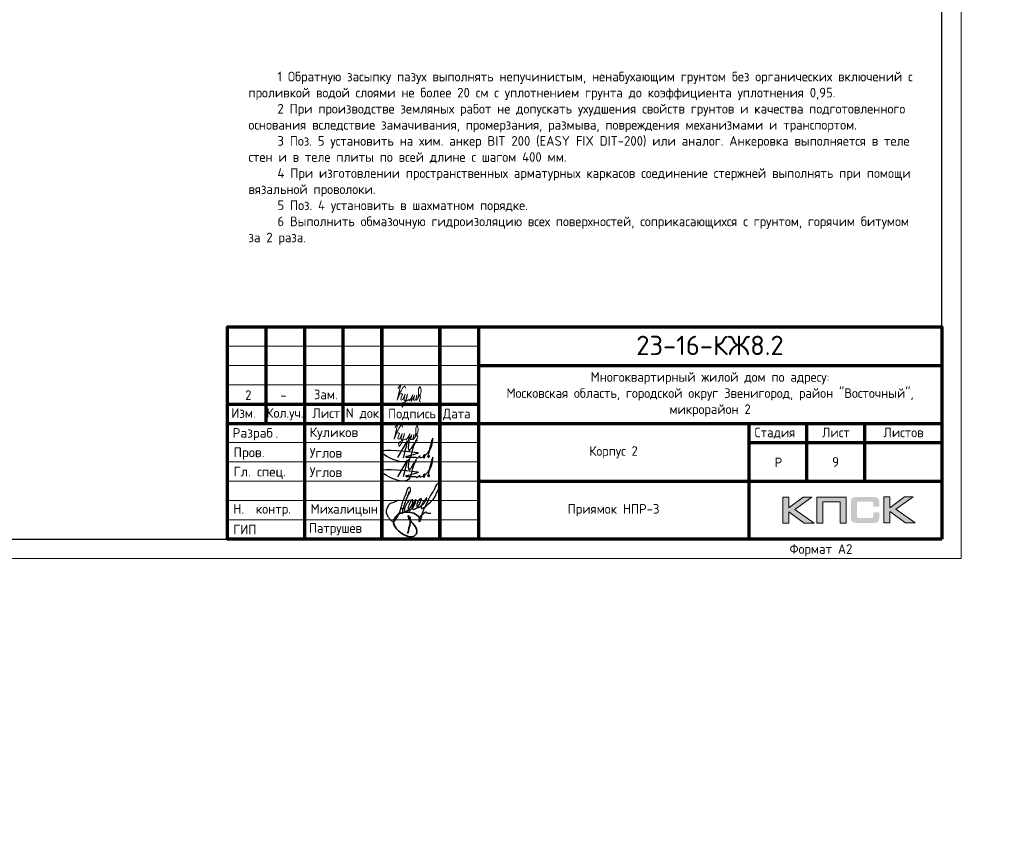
# Model space of a CAD drawing. Header units: millimetres. Extents: x 130535 to 3472113, y -231620 to 121434.
# Tile 128 of 133: x 778330 to 803833, y -14727 to 6165. Entities that reach past the tile are written whole.
import ezdxf
from ezdxf import colors
from ezdxf.entities.mleader import LeaderData, LeaderLine
from ezdxf.enums import TextEntityAlignment as Align
from ezdxf.math import Vec2, Vec3

# ---------------------------------------------------------------- set-up
doc = ezdxf.new("R2010")
doc.units = ezdxf.units.MM
for name, color, linetype, lineweight in [('0.15', 252, 'Continuous', 15), ('Standard', 7, 'Continuous', 25), ('АС-Таблицы', 7, 'Continuous', 20), ('Выноски', 20, 'Continuous', 20), ('РАЗМЕРЫ', 1, 'Continuous', 9), ('Рамка', 7, 'Continuous', 70), ('Символы 0.20', 1, 'Continuous', 20), ('Текст', 7, 'Continuous', 25), ('Текст 0.25', 82, 'Continuous', 25), ('ТОНКИЕ', 7, 'Continuous', 9)]:
    doc.layers.add(name, color=color, linetype=linetype, lineweight=lineweight)
doc.layers.add('ТОЛСТЫЕ_ОСНОВНЫЕ', color=6, linetype='Continuous')
doc.styles.add('GOST-2.304_Type-B', font='GOST_Common.ttf')
doc.styles.add('style1', font='GOST_Common.ttf', dxfattribs={"height": 500})
doc.styles.add('ГОСТ', font='isocpeur.TTF')

# ---------------------------------------------------------------- blocks, each defined once
blk = doc.blocks.new('СЛОЖНЫЙ_ОБЪЕКТ_0')
at = {"layer": 'Standard', "color": 7, "linetype": 'Continuous', "lineweight": 25}
for points, start_tangent, end_tangent in [([(-5.888, 1.589), (-5.939, 1.691), (-5.972, 1.691), (-6.022, 1.617), (-6.064, 1.496), (-6.076, 1.414), (-6.076, 1.373), (-6.09, 1.219), (-6.071, 1.071), (-6.041, 1.003), (-6.009, 0.988), (-5.985, 1.012), (-5.95, 1.047), (-5.922, 1.075), (-5.915, 1.097), (-5.843, 1.207), (-5.798, 1.324), (-5.779, 1.438), (-5.77, 1.604), (-5.809, 1.746), (-5.833, 1.77), (-5.864, 1.752), (-5.885, 1.721), (-5.913, 1.566), (-5.919, 1.492), (-5.925, 1.334), (-5.906, 1.223), (-5.871, 1.161), (-5.807, 1.124), (-5.751, 1.203), (-5.713, 1.262), (-5.692, 1.316), (-5.66, 1.414), (-5.641, 1.525), (-5.625, 1.661), (-5.641, 1.808), (-5.657, 1.824), (-5.667, 1.824), (-5.695, 1.763), (-5.714, 1.672), (-5.725, 1.541), (-5.722, 1.421), (-5.665, 1.291), (-5.617, 1.276), (-5.55, 1.31), (-5.459, 1.426), (-5.4, 1.599), (-5.374, 1.864), (-5.388, 1.981), (-5.406, 1.999), (-5.432, 1.973), (-5.463, 1.934), (-5.509, 1.789), (-5.527, 1.661), (-5.508, 1.54), (-5.457, 1.473), (-5.411, 1.463), (-5.347, 1.501), (-5.271, 1.621), (-5.193, 1.738), (-5.143, 1.879), (-5.113, 2.032), (-5.113, 2.111), (-5.121, 2.138), (-5.14, 2.12), (-5.169, 2.039), (-5.206, 1.924), (-5.241, 1.787), (-5.254, 1.679), (-5.254, 1.582), (-5.237, 1.516), (-5.219, 1.498), (-5.191, 1.482), (-5.154, 1.519), (-5.086, 1.578), (-4.953, 1.776), (-4.759, 2.173), (-4.667, 2.981), (-4.667, 3.227), (-4.687, 3.262), (-4.715, 3.262), (-4.742, 3.235), (-4.777, 3.18), (-4.872, 2.956), (-4.891, 2.749), (-4.921, 2.579), (-4.956, 2.444), (-5.001, 2.097), (-5.045, 1.672), (-5.064, 1.441), (-5.075, 1.334), (-5.055, 1.102), (-5.04, 0.878), (-5.04, 0.777), (-5.052, 0.744), (-5.068, 0.75), (-5.077, 0.776), (-5.092, 0.804), (-5.084, 1.076), (-4.938, 1.346), (-4.909, 1.375), (-4.851, 1.355), (-4.78, 1.355), (-4.616, 1.413)], (-0.169301, 0.985564), (0.921845, 0.387559)), ([(-6.577, 1.472), (-6.789, 1.26), (-6.973, 1.076), (-7.024, 0.851), (-7.024, 0.746), (-6.996, 0.632), (-6.845, 0.434), (-6.702, 0.33), (-6.548, 0.258), (-6.432, 0.258), (-6.35, 0.355), (-6.314, 0.52), (-6.284, 0.767), (-6.284, 1.007), (-6.298, 1.279), (-6.31, 1.543), (-6.302, 2.038), (-6.285, 2.303), (-6.246, 2.371), (-6.174, 2.3), (-6.144, 2.003), (-6.194, 1.851)], (-0.677851, -0.735199), (-0.339746, -0.940517)), ([(-6.181, 2.142), (-6.172, 1.967), (-6.172, 1.841), (-6.18, 1.7), (-6.18, 1.412), (-6.17, 1.216), (-6.17, 1.117), (-6.148, 0.957), (-6.119, 0.827)], (0.06248, -0.998046), (0.223108, -0.974794)), ([(-6.329, 1.089), (-6.3, 1.083), (-6.267, 1.081), (-6.233, 1.097), (-6.195, 1.113), (-6.161, 1.123), (-6.143, 1.143), (-6.118, 1.168)], (0.983291, -0.18204), (0.7365, 0.676437))]:
    blk.add_spline(points, degree=3, dxfattribs=dict(at, start_tangent=start_tangent, end_tangent=end_tangent))
blk = doc.blocks.new('Роспись')
at = {"layer": 'Текст', "color": 4}
blk.add_lwpolyline([(4.18, 0.67), (6.68, 5.03), (5.62, 0.66)], dxfattribs=at)
for points in [[(7.11, 5.14), (7.17, 2.59), (9.02, 5.2), (8.57, 4.35), (6.55, -0.29), (0.19, 1.88), (9.09, 2.02)], [(11.23, 1.12), (12.72, 3.08), (13.28, 5.66), (11.96, 0.97)], [(9.09, 2.02), (9.4, 1.96), (6.15, 0.84), (8.42, 0.77), (8.9, 0.77)], [(8.9, 0.77), (8.97, 0.64), (9.94, 1.16)], [(9.94, 1.16), (9.82, 0.79), (10.85, 0.93)], [(10.85, 0.93), (11.13, 1.44), (11.23, 1.11), (10.92, 0.57), (10.85, 0.93)], [(11.23, 1.12), (11.03, 1.05), (10.98, 1.33), (11.05, 1.41)], [(11.96, 0.97), (12.16, 0.71), (12.34, 1.19), (12.03, 1.14), (11.96, 0.97)]]:
    blk.add_spline(points, degree=3, dxfattribs=at)
blk = doc.blocks.new('11')
at = {"layer": 'Выноски'}
for p, q in [((48016, 66806), (48038, 66823)), ((48038, 66823), (48060, 66786)), ((47885, 66608), (47944, 66700)), ((47944, 66700), (47962, 66737)), ((47962, 66737), (47989, 66781)), ((47989, 66781), (48016, 66806)), ((48060, 66786), (48058, 66769))]:
    blk.add_line(p, q, dxfattribs=at)
blk.add_lwpolyline([(47863, 66761), (47937, 66865), (47843, 66458), (47885, 66564), (47905, 66616), (47954, 66628), (47979, 66606), (47957, 66539), (47937, 66487), (47947, 66458), (47991, 66470), (48051, 66611), (48041, 66569), (48023, 66505), (48023, 66448), (48065, 66448), (48090, 66529), (48110, 66608), (48043, 66369), (47972, 66275), (47954, 66344), (47991, 66389), (48078, 66431), (48142, 66470), (48154, 66441), (48204, 66512), (48246, 66606), (48209, 66455), (48204, 66418), (48295, 66574), (48265, 66463), (48265, 66455), (48312, 66453), (48342, 66529), (48347, 66584), (48337, 66465), (48349, 66453), (48401, 66569), (48443, 66616), (48461, 66678), (48466, 66727), (48436, 66811), (48399, 66754), (48399, 66618), (48389, 66549), (48374, 66507), (48416, 66564), (48441, 66576), (48451, 66524), (48433, 66482), (48419, 66453), (48424, 66428), (48458, 66421)], dxfattribs=at)
blk = doc.blocks.new('A$Cd09756da')
h = blk.add_hatch(color=0)
h.paths.add_polyline_path([(-3363, 1089), (-3590, 1089), (-3962, 809), (-3962, 1089), (-4120, 1089), (-4120, 417), (-3962, 417), (-3962, 712), (-3560, 417), (-3308, 417), (-3809, 772)])
h.paths.add_polyline_path([(-3080, 963), (-2635, 963), (-2635, 417), (-2478, 417), (-2478, 1089), (-2645, 1089), (-3236, 1089), (-3236, 930), (-3236, 417), (-3080, 417)])
h.paths.add_polyline_path([(-1340, 1093), (-1498, 1093), (-1498, 420), (-1340, 420), (-1340, 716), (-938, 420), (-686, 420), (-1187, 776), (-741, 1093), (-968, 1093), (-1340, 813)])
at = {"true_color": 0x5f007f}
blk.add_hatch(color=206, dxfattribs=at).paths.add_polyline_path([(-1629, 1018), (-1631, 1026), (-1634, 1032), (-1638, 1038), (-1641, 1044), (-1644, 1049), (-1649, 1054), (-1653, 1059), (-1657, 1063), (-1662, 1066), (-1668, 1071), (-1674, 1074), (-1681, 1077), (-1688, 1079), (-1696, 1082), (-1703, 1084), (-1721, 1088), (-1741, 1091), (-1762, 1092), (-1786, 1093), (-2187, 1093), (-2210, 1092), (-2231, 1091), (-2251, 1088), (-2268, 1084), (-2276, 1082), (-2284, 1079), (-2291, 1077), (-2297, 1073), (-2303, 1071), (-2310, 1066), (-2315, 1063), (-2319, 1059), (-2323, 1054), (-2327, 1049), (-2331, 1044), (-2335, 1038), (-2337, 1032), (-2340, 1025), (-2343, 1018), (-2345, 1010), (-2348, 994), (-2351, 976), (-2353, 956), (-2353, 934), (-2353, 580), (-2353, 557), (-2351, 537), (-2348, 519), (-2345, 502), (-2343, 495), (-2340, 488), (-2337, 481), (-2335, 474), (-2331, 469), (-2327, 463), (-2323, 459), (-2319, 454), (-2315, 450), (-2309, 446), (-2303, 443), (-2297, 439), (-2291, 436), (-2283, 434), (-2276, 431), (-2268, 429), (-2251, 425), (-2231, 423), (-2209, 421), (-2187, 420), (-1786, 420), (-1762, 421), (-1741, 422), (-1721, 425), (-1704, 428), (-1696, 431), (-1688, 433), (-1681, 436), (-1674, 439), (-1668, 442), (-1662, 446), (-1657, 450), (-1653, 454), (-1649, 458), (-1644, 463), (-1641, 468), (-1638, 474), (-1634, 481), (-1631, 487), (-1629, 495), (-1626, 502), (-1623, 519), (-1620, 537), (-1619, 557), (-1618, 580), (-1618, 691), (-1775, 691), (-1775, 600), (-1775, 594), (-1776, 588), (-1777, 582), (-1779, 577), (-1781, 572), (-1783, 568), (-1786, 564), (-1789, 560), (-1792, 557), (-1797, 554), (-1801, 552), (-1806, 550), (-1811, 548), (-1817, 548), (-1824, 547), (-1830, 546), (-2153, 546), (-2159, 547), (-2164, 548), (-2168, 550), (-2172, 552), (-2176, 555), (-2180, 557), (-2183, 561), (-2186, 565), (-2189, 569), (-2191, 573), (-2193, 578), (-2194, 583), (-2196, 593), (-2197, 602), (-2197, 925), (-2197, 931), (-2196, 936), (-2195, 941), (-2193, 946), (-2192, 950), (-2190, 954), (-2187, 957), (-2185, 961), (-2181, 963), (-2178, 966), (-2173, 968), (-2169, 970), (-2164, 971), (-2160, 972), (-2154, 972), (-2149, 972), (-1830, 972), (-1824, 972), (-1817, 972), (-1812, 970), (-1807, 969), (-1802, 967), (-1797, 965), (-1793, 961), (-1790, 958), (-1786, 954), (-1783, 950), (-1781, 946), (-1779, 941), (-1777, 936), (-1776, 931), (-1775, 925), (-1775, 918), (-1775, 844), (-1618, 844), (-1618, 934), (-1619, 956), (-1620, 976), (-1623, 994), (-1627, 1010)])
at = {"color": 0, "lineweight": 0}
for points in [[(-4120, 417), (-4120, 1089), (-3962, 1089), (-3962, 809), (-3590, 1089), (-3363, 1089), (-3809, 772), (-3308, 417), (-3560, 417), (-3962, 712), (-3962, 417), (-4120, 417)], [(-3080, 417), (-3080, 963), (-2635, 963), (-2635, 417), (-2478, 417), (-2478, 1089), (-2645, 1089), (-3236, 1089), (-3236, 930), (-3236, 417), (-3080, 417)], [(-1498, 420), (-1498, 1093), (-1340, 1093), (-1340, 813), (-968, 1093), (-741, 1093), (-1187, 776), (-686, 420), (-938, 420), (-1340, 716), (-1340, 420), (-1498, 420)]]:
    blk.add_lwpolyline(points, close=True, dxfattribs=at)
at = {"lineweight": 35}
blk.add_lwpolyline([(-13508, 523), (-13547, 578), (-13600, 632), (-13677, 670), (-13759, 693), (-13818, 702), (-13912, 702), (-14016, 676), (-14099, 633), (-14147, 575), (-14180, 499), (-14196, 424), (-14178, 345), (-14125, 271), (-14070, 216), (-14013, 165), (-13943, 121), (-13865, 83), (-13793, 64), (-13740, 64), (-13666, 78), (-13601, 136), (-13593, 202), (-13604, 266), (-13651, 344), (-13699, 405), (-13737, 443), (-13779, 503), (-13800, 532), (-13813, 569), (-13820, 591), (-13820, 601), (-13802, 592), (-13787, 577), (-13771, 554), (-13766, 528), (-13766, 443), (-13775, 355), (-13799, 285), (-13814, 219), (-13841, 149)], dxfattribs=at)
at = {"layer": 'Рамка'}
for p, q in [((-17500, 3000), (-17500, 5500)), ((-16500, 0), (-16500, 5500)), ((-15500, 3000), (-15500, 5500)), ((-14500, 0), (-14500, 5500)), ((-14500, 5500), (-14500, 0)), ((-13000, 5500), (-13000, 0)), ((-13000, 0), (-13000, 5500)), ((-12000, 5500), (-12000, 0)), ((-12000, 4500), (0, 4500)), ((-18500, 3500), (-12000, 3500)), ((-18500, 3000), (0, 3000)), ((-5000, 3000), (-5000, 0)), ((-3500, 3000), (-3500, 1500)), ((-2000, 3000), (-2000, 1500)), ((-5000, 2500), (0, 2500)), ((-5000, 2500), (0, 2500)), ((-12000, 1500), (0, 1500))]:
    blk.add_line(p, q, dxfattribs=at)
at = {"layer": 'Рамка', "lineweight": 15}
for p, q in [((-18500, 5000), (-12000, 5000)), ((-18500, 4500), (-12000, 4500)), ((-18500, 4000), (-12000, 4000)), ((-18500, 2500), (-12000, 2500)), ((-18500, 2000), (-12000, 2000)), ((-18500, 1500), (-12000, 1500)), ((-18500, 1000), (-12000, 1000)), ((-18500, 500), (-12000, 500))]:
    blk.add_line(p, q, dxfattribs=at)
at = {"layer": 'Рамка'}
blk.add_lwpolyline([(0, 0), (-18500, 0), (-18500, 5500), (0, 5500)], close=True, dxfattribs=at)
at = {"color": 18, "true_color": 0x000000, "xscale": 100, "yscale": 100, "zscale": 100}
for p in [(-14508, 2045), (-14508, 1545)]:
    blk.add_blockref('Роспись', p, dxfattribs=at)
at = {"layer": '0.15', "xscale": 462, "yscale": 462, "zscale": 462, "rotation": 339.9822667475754}
blk.add_blockref('СЛОЖНЫЙ_ОБЪЕКТ_0', (-11452, -669), dxfattribs=at)
at = {"layer": 'Выноски'}
blk.add_blockref('11', (-62024, -63871), dxfattribs=at)
at = {"color": 7, "style": 'ГОСТ'}
for s, p in [('Разраб', (-18371, 2627)), ('.', (-17258, 2627))]:
    blk.add_text(s, height=250, dxfattribs=at).set_placement(p)
at = {"layer": 'РАЗМЕРЫ', "color": 7, "char_height": 250, "attachment_point": 4, "style": 'ГОСТ'}
for s, insert in [('{\\C256;Куликов}', (-16371, 2734)), ('Пров.', (-18346, 2215)), ('Углов', (-16371, 2234)), ('Гл. спец.', (-18346, 1715)), ('Углов', (-16371, 1734))]:
    blk.add_mtext_dynamic_manual_height_columns(s, width=2000, gutter_width=1250, heights=[0], dxfattribs=dict(at, insert=insert))
at = {"layer": 'РАЗМЕРЫ', "color": 7, "linetype": 'Continuous', "char_height": 250, "width": 2000, "attachment_point": 4, "style": 'GOST-2.304_Type-B'}
for s, insert in [(' Н.  контр.', (-18500, 750)), (' Михалицын', (-16500, 750)), (' ГИП', (-18500, 250)), ('Патрушев', (-16394, 255))]:
    blk.add_mtext(s, dxfattribs=dict(at, insert=insert))
at = {"layer": 'Текст', "color": 7, "style": 'ГОСТ'}
blk.add_text('23-16-КЖ8.2', height=500, dxfattribs=at).set_placement((-6003, 5019), align=Align.MIDDLE_CENTER)
at = {"layer": 'Текст', "color": 7, "style": 'GOST-2.304_Type-B'}
for s, p in [('Изм.', (-18400, 3141)), ('Кол.уч.', (-17490, 3143)), ('Лист', (-16298, 3139)), ('N док.', (-15435, 3141)), ('Подпись', (-14340, 3127)), ('Дата', (-12920, 3127)), ('Стадия', (-4850, 2640)), ('Лист', (-3100, 2640)), ('Листов', (-1508, 2640)), ('Р', (-4328, 1863))]:
    blk.add_text(s, height=250, dxfattribs=at).set_placement(p)
at = {"layer": 'Текст', "color": 7, "linetype": 'Continuous', "lineweight": 0, "char_height": 250, "attachment_point": 5, "style": 'GOST-2.304_Type-B'}
for s, insert, width in [('Многоквартирный жилой дом по адресу:\\PМосковская область, городской округ Звенигород, район "Восточный", микрорайон 2', (-6000, 3750), 12000), ('Корпус 2', (-8500, 2250), 7000)]:
    blk.add_mtext(s, dxfattribs=dict(at, insert=insert, width=width))
blk = doc.blocks.new('*U5')
at = {"layer": 'ТОЛСТЫЕ_ОСНОВНЫЕ', "color": 6}
blk.add_lwpolyline([(20, 5), (589, 5), (589, 415), (20, 415)], close=True, dxfattribs=at)
at = {"layer": 'ТОНКИЕ'}
blk.add_lwpolyline([(0, 0), (594, 0), (594, 420), (0, 420)], close=True, dxfattribs=at)
at = {"layer": 'Текст', "style": 'style1'}
blk.add_text('Формат А2', height=2.5, dxfattribs=at).set_placement((549.57, 1.2))
blk = doc.blocks.new('*T494')
at = {"layer": 'АС-Таблицы', "color": 0, "linetype": 'ByBlock', "lineweight": -2, "transparency": 16777216}
for p, q in [((0, 0), (1500, 0)), ((0, -1000), (1500, -1000))]:
    blk.add_line(p, q, dxfattribs=at)
at = {"layer": 'АС-Таблицы', "color": 0, "linetype": 'ByBlock', "lineweight": 50, "transparency": 16777216}
for p, q in [((0, 0), (0, -1000)), ((1500, 0), (1500, -1000))]:
    blk.add_line(p, q, dxfattribs=at)
at = {"layer": 'АС-Таблицы', "color": 0, "transparency": 16777216, "insert": (750, -500), "char_height": 250, "width": 1000, "attachment_point": 5, "style": 'ГОСТ'}
blk.add_mtext('9', dxfattribs=at)
blk = doc.blocks.new('_None')

msp = doc.modelspace()

# ---------------------------------------------------------------- block references
at = {"xscale": 100, "yscale": 100, "zscale": 100}
msp.add_blockref('*U5', (743311.9, -7790.1), dxfattribs=at)
at = {"lineweight": 50, "ltscale": 100}
msp.add_blockref('A$Cd09756da', (802211.9, -7290.1), dxfattribs=at)
msp.add_blockref('*T494', (798711.9, -4790.1))
at = {"layer": 'Выноски'}
msp.add_blockref('11', (740264.7, -70146.6), dxfattribs=at)

# ---------------------------------------------------------------- texts
at = {"insert": (153574.3, 18462.6), "char_height": 330, "attachment_point": 1, "style": 'ГОСТ'}
msp.add_mtext_dynamic_manual_height_columns('\\pi10055.14148;{\\H1.5152x;\\P\\pi7542.56108;Общие указания\\P\\pi1650;}1.^IРабочая документация разработана в соответствии с заданием на проектирование, требованиями действующих технических регламентов, стандартов, сводов правил и других документов, содержащих установленные требования.\\P2.^IРабочая документация выполнена в соответствии со следующими нормативными и техническими документами:\\P-^IСП 20.13330.2016 "Нагрузки и Воздействия";\\P-^IСП 63.13330.2012 "Бетонные и железобетонные конструкции. Основные положения";\\P-^IСП 22.13330.2016 "Основания зданий и сооружений";\\P-^IСП 45.13330.2012 "Земляные сооружения, основания и фундаменты".\\P3.   За относительную отметку 0,000 принята отметка чистого пола первого этажа.\\P4.^IПеречень видов работ, для которых необходимо составлять акты освидетельствования скрытых работ:\\P-^Iармирование конструкций;\\P-^Iосвидетельствование опалубки перед бетонированием;\\P-^Iвыполнение сварочных работ;\\P-^Iотбор контрольных проб бетона;\\P-^Iсоответствие законченных железобетонных конструкций проекту с отображением качества работ;\\P-^Iустройство монолитных конструкций, выполняемых в зимнее время;  \\P\\pi0;        -    устройство гидроизоляции;\\P\\pi1650;-^Iуплотнение грунтов и обратную засыпку.\\PЗапрещается выполнение последующих работ при отсутствии актов освидетельствования предшествующих скрытых работ во всех случаях.\\P\\pi0;        5. Проект рассчитан на производство работ в период положительных температур. В случае выполнения работ при отрицательных температурах необходимо выполнять требования СНиП часть 3 по производству работ и ППР.\\P        6. При минимальной температуре воздуха до минус 15°С допускается:\\P\\pi1650;-выдерживание бетона в конструкции методом термоса, при предварительном разогреве бетонной смеси;\\P -форсированный электроразогрев бетона в конструкции с повторным уплотнением.\\PПри минимальной температуре воздуха до минус 25°С допускается:\\P -обогрев бетона в греющей опалубке с помощью низкотемпературных электронагревателей;\\P -электродный сквозной прогрев бетона;\\P -электрообогрев с помощью греющего провода.', width=18460.283, gutter_width=5800, heights=[33815.2], dxfattribs=at)
at = {"color": 1, "linetype": 'Continuous', "lineweight": 30, "insert": (793711.9, -6540.1), "char_height": 250, "width": 7000, "attachment_point": 5, "style": 'GOST-2.304_Type-B'}
msp.add_mtext('{\\C256;Приямок НПР-3}', dxfattribs=at)
at = {"layer": 'Текст', "color": 7, "style": 'GOST-2.304_Type-B'}
for s, p in [('2', (784170.7, -3684.2)), ('Зам.', (785949.7, -3666.2)), ('-', (785080.7, -3682.7))]:
    msp.add_text(s, height=250, dxfattribs=at).set_placement(p)
at = {"layer": 'Текст 0.25', "char_height": 250, "attachment_point": 1, "style": 'GOST-2.304_Type-B'}
for s, insert in [('\\pi750;1 Обратную засыпку пазух выполнять непучинистым, ненабухающим грунтом без органических включений с проливкой водой слоями не более 20 см с уплотнением грунта до коэффициента уплотнения 0,95.\\P2 При производстве земляных работ не допускать ухудшения свойств грунтов и качества подготовленного основания вследствие замачивания, промерзания, размыва, повреждения механизмами и транспортом.\\P3 Поз. 5 установить на хим. анкер BIT 200 (EASY FIX DIT-200) или аналог. Анкеровка выполняется в теле стен, ступеней и в теле плиты по всей длине с шагом 400 мм.\\P4 При изготовлении пространственных арматурных каркасов соединение стержней выполнять при помощи вязальной проволоки. \\P5 Поз. 4 установить в шахматном порядке.\\P6 Выполнить обмазочную гидроизоляцию всех поверхностей, соприкасающихся с грунтом, горячим битумом за 2 раза.\\P7 Поз. 2 выполняется в теле стен, ступеней и в теле плиты по всей длине с шагом 200 мм', (644751.2, 4816.9)), ('\\pi750;1 Обратную засыпку пазух выполнять непучинистым, ненабухающим грунтом без органических включений с проливкой водой слоями не более 20 см с уплотнением грунта до коэффициента уплотнения 0,95.\\P2 При производстве земляных работ не допускать ухудшения свойств грунтов и качества подготовленного основания вследствие замачивания, промерзания, размыва, повреждения механизмами и транспортом.\\P3 Поз. 5 установить на хим. анкер BIT 200 (EASY FIX DIT-200) или аналог. Анкеровка выполняется в теле стен, ступеней и в теле плиты по всей длине с шагом 400 мм.\\P4 При изготовлении пространственных арматурных каркасов соединение стержней выполнять при помощи вязальной проволоки. \\P5 Поз. 4 установить в шахматном порядке.\\P6 Выполнить обмазочную гидроизоляцию всех поверхностей, соприкасающихся с грунтом, горячим битумом за 2 раза.\\P7 Поз. 2 выполняется в теле стен, ступеней и в теле плиты по всей длине с шагом 200 мм', (709308.8, 4816.9)), ('\\pi750;1 Обратную засыпку пазух выполнять непучинистым, ненабухающим грунтом без органических включений с проливкой водой слоями не более 20 см с уплотнением грунта до коэффициента уплотнения 0,95.\\P2 При производстве земляных работ не допускать ухудшения свойств грунтов и качества подготовленного основания вследствие замачивания, промерзания, размыва, повреждения механизмами и транспортом.\\P3 Поз. 5 установить на хим. анкер BIT 200 (EASY FIX DIT-200) или аналог. Анкеровка выполняется в теле стен и в теле плиты по всей длине с шагом 400 мм.\\P4 При изготовлении пространственных арматурных каркасов соединение стержней выполнять при помощи вязальной проволоки. \\P5 Поз. 4 установить в шахматном порядке.\\P6 Выполнить обмазочную гидроизоляцию всех поверхностей, соприкасающихся с грунтом, горячим битумом за 2 раза.', (784255.6, 4816.9))]:
    msp.add_mtext_dynamic_manual_height_columns(s, width=17507.725, gutter_width=1250, heights=[0], dxfattribs=dict(at, insert=insert))

# ---------------------------------------------------------------- leaders
at = {"layer": 'Символы 0.20', "ltscale": 100}
ml = msp.add_multileader_mtext('Standard', dxfattribs=at)
ml.set_content('Труба Тр\\Pниз трубы на 50 мм выше верха плиты', color=256, style='ГОСТ')
ml.set_leader_properties(color=256, linetype='ByLayer', lineweight=-1)
ml.set_arrow_properties(name='NONE')
ml.build(insert=Vec2(0, 0))
ml.multileader.update_dxf_attribs({"text_left_attachment_type": 6, "text_right_attachment_type": 6, "dogleg_length": 2.5, "arrow_head_size": 45, "scale": 100})
ctx = ml.context
ctx.base_point, ctx.scale, ctx.char_height, ctx.arrow_head_size, ctx.landing_gap_size, ctx.plane_origin = Vec3(768461.4, 5424.9), 100, 300, 45, 22.5, Vec3(762564.9, 2114.4)
ctx.left_attachment, ctx.right_attachment = 6, 6
notes = []
notes.append((ctx, [(0, (1, 1, 0), (772521.4, 5424.9), (-1, 0), 250, [(0, [(772056.1, 3529.4)], 0, [])])]))
ctx.mtext.insert, ctx.mtext.width, ctx.mtext.flow_direction = Vec3(768483.9, 5814.9), 3780.751, 5
ml = msp.add_multileader_mtext('Standard', dxfattribs=at)
ml.set_content('Щебень фр.20-40', color=256, style='ГОСТ')
ml.set_leader_properties(color=256, linetype='ByLayer', lineweight=-1)
ml.set_arrow_properties(name='NONE')
ml.build(insert=Vec2(0, 0))
ml.multileader.update_dxf_attribs({"text_left_attachment_type": 6, "text_right_attachment_type": 6, "dogleg_length": 2.5, "arrow_head_size": 45, "scale": 100})
ctx = ml.context
ctx.base_point, ctx.scale, ctx.char_height, ctx.arrow_head_size, ctx.landing_gap_size, ctx.plane_origin = Vec3(766430.8, 1375.6), 100, 300, 45, 22.5, Vec3(773962.4, -1934.8)
ctx.left_attachment, ctx.right_attachment = 6, 6
notes.append((ctx, [(1, (1, 1, 0), (768315.8, 1375.6), (-1, 0), 250, [(0, [(770066.9, 2802.1)], 0, [])])]))
ctx.mtext.insert, ctx.mtext.width, ctx.mtext.flow_direction = Vec3(766453.3, 1765.6), 2129.129, 5
for ctx, leaders in notes:
    for number, flags, end, landing, length, lines in leaders:
        leader = LeaderData()
        leader.index, (leader.has_last_leader_line, leader.has_dogleg_vector, leader.attachment_direction) = number, flags
        leader.last_leader_point, leader.dogleg_vector, leader.dogleg_length = Vec3(end), Vec3(landing), length
        for number, points, colour, breaks in lines:
            line = LeaderLine()
            line.index, line.vertices, line.color, line.breaks = number, Vec3.list(points), colors.encode_raw_color(colour), breaks
            leader.lines.append(line)
        ctx.leaders.append(leader)

doc.saveas('drawing.dxf')
